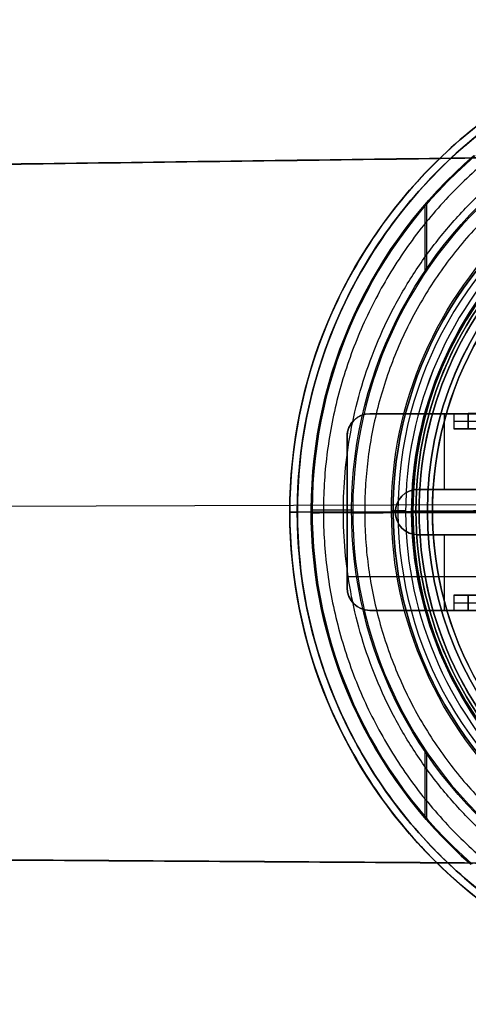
# Model space of a CAD drawing. Header units: millimetres. Extents: x 1233 to 1931, y -229 to 559.
# Tile 4 of 29: x 1582 to 1641, y 99 to 229. Entities that reach past the tile are written whole.
import ezdxf

# ---------------------------------------------------------------- set-up
doc = ezdxf.new("R2010")
doc.units = ezdxf.units.MM
doc.layers.add('1', color=7, linetype='Continuous')

# ---------------------------------------------------------------- blocks, each defined once
blk = doc.blocks.new('Bloque 11')
at = {"layer": '1', "color": 7, "true_color": 0xf4f4f4}
for p, q in [((41.42, 11, 12.94), (41.42, 13, 12.94)), ((41.42, 12, 5), (41.42, 12, 20.89)), ((44.53, 3, 3), (44.53, 13, 3)), ((36.05, 3, 1.5), (48.05, 3, 1.5)), ((42.05, 3, 3), (42.05, 3)), ((57.42, 0, 3), (51.05, 0, 3)), ((51.05, 0, 3), (51.05, 0)), ((57.42, 0, 3), (57.42, 0)), ((48.05, -3, 1.5), (36.05, -3, 1.5)), ((42.05, -3, 3), (42.05, -3)), ((44.53, -13, 3), (44.53, -3, 3)), ((57.42, -8.5), (28.42, -8.5)), ((41.42, -13, 12.94), (41.42, -11, 12.94)), ((41.42, -12, 5), (41.42, -12, 20.89))]:
    blk.add_line(p, q, dxfattribs=at)
at = {"layer": '1', "color": 7, "true_color": 0xf4f4f4, "extrusion": (0, -1, 0)}
for centre, radius, start, end in [((39.31, 20.89, -13), 2.11, 0, 89.9995), ((39.31, 20.89, -12), 2.11, 360, 89.9998), ((43.43, 5, -13), 2, 180, 266), ((43.43, 5, -13), 2, 180, 266), ((39.31, 20.89, -11), 2.11, 0, 90), ((39.31, 20.89, 11), 2.11, 0, 89.9995), ((43.43, 5, 11), 2, 180, 266), ((43.43, 5, 11), 2, 180, 266), ((39.31, 20.89, 12), 2.11, 360, 89.9998), ((39.31, 20.89, 13), 2.11, 0, 90)]:
    blk.add_arc(centre, radius, start, end, dxfattribs=at)
at = {"layer": '1', "color": 7, "true_color": 0xf4f4f4, "extrusion": (0, 1, 0)}
for centre, radius, start, end in [((-39.31, 20.89, 13), 2.11, 90.0005, 180), ((-43.43, 5, 12), 2, 274, 360), ((-39.31, 20.89, 11), 2.11, 90, 180), ((-43.43, 5, 11), 2, 274, 0), ((-43.43, 5, 11), 2, 274, 0), ((-39.31, 20.89, -11), 2.11, 90.0005, 180), ((-39.31, 20.89, -13), 2.11, 90, 180), ((-43.43, 5, -12), 2, 274, 360), ((-43.43, 5, -13), 2, 274, 360), ((-43.43, 5, -13), 2, 274, 360)]:
    blk.add_arc(centre, radius, start, end, dxfattribs=at)
at = {"layer": '1', "color": 7, "true_color": 0xf4f4f4, "extrusion": (0, 0, -1)}
for centre, start, end in [((-54.42, 10, -3), 90, 180), ((-54.42, 10), 90, 180), ((-48.05, 0, -3), 90, 270), ((-48.05, 0, -1.5), 90, 270), ((-48.05, 0, -3), 90, 270), ((-54.42, -10, -3), 180, 270), ((-54.42, -10), 180, 270)]:
    blk.add_arc(centre, 3, start, end, dxfattribs=at)
at = {"layer": '1', "color": 7, "true_color": 0xf4f4f4}
for centre, start, end in [((54.42, 10), 360, 90), ((54.42, 10, 1.5), 360, 90), ((54.42, 10, 3), 0, 90), ((48.05, 0), 270, 90), ((48.05, 0), 270, 90), ((54.42, -10), 270, 360), ((54.42, -10, 1.5), 270, 360), ((54.42, -10, 3), 270, 360)]:
    blk.add_arc(centre, 3, start, end, dxfattribs=at)
for points in [[(54.42, 13), (28.42, 13)], [(28.42, 13), (54.42, 13)], [(41.42, 11, 20.89), (41.42, 13, 20.89)], [(41.42, 11, 5), (41.42, 13, 5)], [(41.42, 13, 5), (41.42, 13, 20.89)], [(41.42, 13, 20.89), (41.42, 11, 20.89)], [(41.42, 11, 5), (41.42, 13, 5)], [(41.42, 13, 20.89), (41.42, 13, 5)], [(43.29, 13, 3), (43.29, 11, 3)], [(43.29, 13, 3), (54.42, 13, 3)], [(54.42, 13, 3), (43.29, 13, 3)], [(43.29, 13, 3), (43.29, 11, 3)], [(54.42, 13, 3), (54.42, 13)], [(54.42, 13), (54.42, 13, 3)], [(31.63, 11, 3), (43.29, 11, 3)], [(43.29, 11, 3), (31.63, 11, 3)], [(41.42, 11, 20.89), (41.42, 11, 5)], [(41.42, 11, 5), (41.42, 11, 20.89)], [(57.42, 10, 3), (57.42, 10)], [(57.42, -10), (57.42, 10)], [(57.42, 10), (57.42, 10, 3)], [(57.42, 10), (57.42, -10)], [(48.05, 3, 3), (36.05, 3, 3)], [(36.05, 3), (48.05, 3)], [(48.05, 3), (36.05, 3)], [(36.05, 3, 3), (48.05, 3, 3)], [(48.05, 3), (48.05, 3, 3)], [(48.05, 3), (48.05, 3, 3)], [(36.05, -3, 3), (48.05, -3, 3)], [(48.05, -3), (36.05, -3)], [(36.05, -3), (48.05, -3)], [(48.05, -3, 3), (36.05, -3, 3)], [(48.05, -3, 3), (48.05, -3)], [(48.05, -3, 3), (48.05, -3)], [(57.42, -10, 3), (57.42, -10)], [(57.42, -10), (57.42, -10, 3)], [(43.29, -11, 3), (31.63, -11, 3)], [(31.63, -11, 3), (43.29, -11, 3)], [(41.42, -13, 20.89), (41.42, -11, 20.89)], [(41.42, -13, 5), (41.42, -11, 5)], [(41.42, -11, 5), (41.42, -11, 20.89)], [(41.42, -11, 20.89), (41.42, -13, 20.89)], [(41.42, -13, 5), (41.42, -11, 5)], [(41.42, -11, 20.89), (41.42, -11, 5)], [(43.29, -11, 3), (43.29, -13, 3)], [(43.29, -11, 3), (43.29, -13, 3)], [(36.41, -13), (54.42, -13)], [(54.42, -13), (36.41, -13)], [(41.42, -13, 20.89), (41.42, -13, 5)], [(41.42, -13, 5), (41.42, -13, 20.89)], [(54.42, -13, 3), (43.29, -13, 3)], [(43.29, -13, 3), (54.42, -13, 3)], [(54.42, -13, 3), (54.42, -13)], [(54.42, -13), (54.42, -13, 3)]]:
    blk.add_open_spline(points, degree=1, dxfattribs=at)
blk = doc.blocks.new('Bloque 14')
at = {"layer": '1', "color": 7, "true_color": 0xffffff}
for p, q in [((46.88, 40.59, 190.72), (46.88, 31.81, 190.72)), ((47.07, 31.79, 183.78), (47.07, 40.56, 183.78)), ((62.01, 0.17, 190.72), (56.65, 0.17, 190.72)), ((62.14, 0.17, 183.78), (56.8, 0.17, 183.78)), ((0.72, -0.12, 215.3), (47.86, -0.08, 215.3)), ((0.72, -0.12, 211.28), (51.3, -0.08, 211.28)), ((46.88, -31.81, 190.72), (46.88, -40.59, 190.72)), ((47.07, -40.56, 183.78), (47.07, -31.79, 183.78))]:
    blk.add_line(p, q, dxfattribs=at)
at = {"layer": '1', "color": 7, "true_color": 0xffffff, "extrusion": (0, 0, -1)}
for centre, radius, start, end in [((0, 0, -190.72), 56.65, 123.9289, 235.4436), ((0, 0, -190.72), 56.65, 123.9289, 235.4436), ((0, 0, -190.72), 62.01, 130.7103, 228.7976), ((0, 0, -183.78), 62.14, 130.8456, 228.6646), ((0, 0, -221.48), 50.66, 120.7299, 239.7121), ((0, 0, -211.28), 51.3, 120.7204, 239.7152), ((0, 0, -215.27), 47.86, 144.3125, 169.2419), ((0, 0, -215.27), 47.86, 191.2248, 216.1578)]:
    blk.add_arc(centre, radius, start, end, dxfattribs=at)
at = {"layer": '1', "color": 7, "true_color": 0xffffff}
for centre, radius, start, end in [((0, 0, 183.78), 56.8, 304.7785, 55.8437), ((0, 0, 183.78), 56.8, 304.7785, 55.8437), ((0, 0, 190.72), 62.01, 311.2024, 49.2897), ((0, 0, 183.78), 62.14, 311.3354, 49.1544), ((0, 0, 211.28), 51.3, 300.2848, 59.2796)]:
    blk.add_arc(centre, radius, start, end, dxfattribs=at)
at = {"layer": '1', "color": 7, "true_color": 0xffffff, "extrusion": (-0.00065215, 1, -5.40076e-19)}
for centre, radius, start, end in [((-47.86, 216.27), 1.01, 190.4614, 269.7487), ((-50.66, 220.45), 1.03, 9.9869, 146.0542)]:
    blk.add_arc(centre, radius, start, end, dxfattribs=at)
at = {"layer": '1', "color": 7, "true_color": 0xffffff}
for points, weights, knots in [([(30.82, 52.1, 171.85), (60.63, 34.46, 171.85), (60.53, -0.18, 171.85), (60.42, -34.83, 171.85), (30.49, -52.29, 171.85)], [0.999920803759, 0.867868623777, 1, 0.8678419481, 0.999974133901], [0.02291, 0.02291, 0.02291, 76.446126, 76.446126, 152.88477, 152.88477, 152.88477]), ([(28.09, 47.37, 171.37), (55.18, 31.31, 171.37), (55.07, -0.19, 171.37), (54.97, -31.69, 171.37), (27.76, -47.56, 171.37)], [0.891221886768, 0.773702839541, 0.891312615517, 0.773672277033, 0.891282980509], [0.031541, 0.031541, 0.031541, 81.77078, 81.77078, 163.53126, 163.53126, 163.53126]), ([(62.14, -0.19, 183.78), (61.91, -0.19, 177.74), (60.53, -0.18, 171.85), (54.29, -0.16, 145.28), (30.57, -0.09, 131.8)], [0.969746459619, 0.980170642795, 1, 0.916385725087, 0.999999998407], [43.548395, 43.548395, 43.548395, 57.086653, 57.086653, 114.173306, 114.173306, 114.173306])]:
    blk.add_rational_spline(points, weights, degree=2, knots=knots, dxfattribs=at)
for points in [[(41.95, 29.9, 221.03), (37.83, 35.72, 221.03), (32.52, 40.7, 221.03), (26.31, 44.29, 221.03)], [(41.95, 29.9, 221.03), (37.83, 35.72, 221.03), (32.52, 40.7, 221.03), (26.31, 44.29, 221.03)], [(24.98, 41.98, 216.09), (30.86, 38.57, 216.09), (40.92, 29.14, 216.09), (49.24, 10.17, 216.09), (49.16, -10.57, 216.09), (40.68, -29.47, 216.09), (30.55, -38.82, 216.09), (24.64, -42.18, 216.09)], [(25.38, 42.67, 220.63), (31.36, 39.21, 220.63), (41.58, 29.62, 220.63), (50.05, 10.34, 220.63), (49.96, -10.74, 220.63), (41.35, -29.95, 220.63), (31.05, -39.45, 220.63), (25.04, -42.87, 220.63)], [(38.76, -28.07, 215.3), (42.63, -22.69, 215.3), (48.16, -10.35, 215.3), (48.24, 9.96, 215.3), (40.1, 28.54, 215.3), (30.25, 37.78, 215.3), (24.49, 41.12, 215.3)], [(24.49, 41.12, 215.3), (30.25, 37.78, 215.3), (40.1, 28.54, 215.3), (48.24, 9.96, 215.3), (48.16, -10.35, 215.3), (42.63, -22.69, 215.3), (38.76, -28.07, 215.3)], [(41.72, -30.22, 221.03), (45.88, -24.43, 221.03), (51.84, -11.14, 221.03), (51.92, 10.74, 221.03), (46.07, 24.08, 221.03), (41.95, 29.9, 221.03)], [(41.72, -30.22, 221.03), (45.88, -24.43, 221.03), (51.84, -11.14, 221.03), (51.92, 10.74, 221.03), (46.07, 24.08, 221.03), (41.95, 29.9, 221.03)], [(25.98, -44.48, 221.03), (32.21, -40.94, 221.03), (37.56, -36.01, 221.03), (41.72, -30.22, 221.03)], [(25.98, -44.48, 221.03), (32.21, -40.94, 221.03), (37.56, -36.01, 221.03), (41.72, -30.22, 221.03)]]:
    blk.add_open_spline(points, degree=3, dxfattribs=at)
for points, knots in [([(24.64, -42.18, 216.09), (30.55, -38.82, 216.09), (40.68, -29.47, 216.09), (49.16, -10.57, 216.09), (49.24, 10.17, 216.09), (41.53, 27.76, 216.09), (33, 36.47, 216.09), (28.71, 39.57, 216.09)], [-103.332588, -103.332588, -103.332588, -103.332588, -82.66607, -61.999553, -41.333035, -20.666518, -4.508704, -4.508704, -4.508704, -4.508704]), ([(29.18, 40.21, 220.63), (33.54, 37.07, 220.63), (42.2, 28.22, 220.63), (50.05, 10.34, 220.63), (49.96, -10.74, 220.63), (41.35, -29.95, 220.63), (31.05, -39.45, 220.63), (25.04, -42.87, 220.63)], [-100.444503, -100.444503, -100.444503, -100.444503, -84.030613, -63.02296, -42.015307, -21.007653, 0, 0, 0, 0])]:
    blk.add_open_spline(points, degree=3, knots=knots, dxfattribs=at)
for points, weights in [([(56.8, -0.19, 183.78), (55.8, -0.19, 155.24), (33.18, -0.11, 137.79)], [0.900882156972, 0.859062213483, 1]), ([(51.3, -0.17, 211.28), (55.8, -0.19, 201.47), (56.65, -0.19, 190.72)], [1, 0.941659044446, 0.914634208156]), ([(51.51, -0.16, 221.03), (60.79, -0.18, 207.27), (62.01, -0.19, 190.72)], [0.999958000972, 0.9474227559, 0.960970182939])]:
    blk.add_rational_spline(points, weights, degree=2, dxfattribs=at)
blk = doc.blocks.new('Bloque 17')
at = {"layer": '1', "color": 7, "true_color": 0xffffff}
for p, q in [((402.69, 41.87, 187.33), (28.97, 46.85, 187.33)), ((28.81, 0.87, 184.66), (447.69, -0.6, 184.66)), ((28.81, 0.87, 190), (447.69, -0.6, 190)), ((28.64, -46.58, 187.33), (404.93, -44.16, 187.33))]:
    blk.add_line(p, q, dxfattribs=at)
for points in [[(28.97, 46.85, 190), (402.69, 41.87, 190)], [(402.69, 41.87, 184.66), (28.97, 46.85, 184.66)], [(28.97, 46.85, 184.66), (402.69, 41.87, 184.66)], [(402.69, 41.87, 190), (28.97, 46.85, 190)], [(404.93, -44.16, 190), (28.64, -46.58, 190)], [(28.64, -46.58, 184.66), (404.93, -44.16, 184.66)], [(404.93, -44.16, 184.66), (28.64, -46.58, 184.66)], [(28.64, -46.58, 190), (404.93, -44.16, 190)]]:
    blk.add_open_spline(points, degree=1, dxfattribs=at)
blk = doc.blocks.new('Bloque 18')
at = {"layer": '1', "color": 7, "true_color": 0xffffff}
for p, q in [((65, 0), (64, 0)), ((64, 0), (64, 0, 27.92)), ((65, 0), (65, 0, 27.92))]:
    blk.add_line(p, q, dxfattribs=at)
for centre, radius in [((0, 0), 65), ((0, 0, 13.96), 65), ((0, 0), 65), ((0, 0), 64), ((0, 0, 13.96), 64)]:
    blk.add_arc(centre, radius, 270, 90, dxfattribs=at)
at = {"layer": '1', "color": 7, "true_color": 0xffffff, "extrusion": (0, 0, -1)}
blk.add_arc((0, 0), 64, 90, 270, dxfattribs=at)
at = {"layer": '1', "color": 7, "true_color": 0xffffff, "extrusion": (0, -1, 0)}
blk.add_arc((32.1, 27.92), 31.9, 0, 77.4772, dxfattribs=at)
at = {"layer": '1', "color": 7, "true_color": 0xffffff}
for points in [[(0, 65, 27.92), (8.54, 65.09, 27.92), (25.51, 61.58, 27.92), (47.16, 47.17, 27.92), (61.61, 25.52, 27.92), (66.69, 0, 27.92), (61.61, -25.52, 27.92), (47.16, -47.17, 27.92), (25.51, -61.58, 27.92), (8.54, -65.09, 27.92), (0, -65, 27.92)], [(0, 65, 27.92), (8.54, 65.09, 27.92), (25.51, 61.58, 27.92), (47.16, 47.17, 27.92), (61.61, 25.52, 27.92), (66.69, 0, 27.92), (61.61, -25.52, 27.92), (47.16, -47.17, 27.92), (25.51, -61.58, 27.92), (8.54, -65.09, 27.92), (0, -65, 27.92)], [(0, 64, 27.92), (8.41, 64.08, 27.92), (25.11, 60.63, 27.92), (46.44, 46.44, 27.92), (60.67, 25.13, 27.92), (65.67, 0, 27.92), (60.67, -25.13, 27.92), (46.44, -46.44, 27.92), (25.11, -60.63, 27.92), (8.41, -64.08, 27.92), (0, -64, 27.92)], [(0, -64, 27.92), (8.41, -64.08, 27.92), (25.11, -60.63, 27.92), (46.44, -46.44, 27.92), (60.67, -25.13, 27.92), (65.67, 0, 27.92), (60.67, 25.13, 27.92), (46.44, 46.44, 27.92), (25.11, 60.63, 27.92), (8.41, 64.08, 27.92), (0, 64, 27.92)]]:
    blk.add_open_spline(points, degree=3, dxfattribs=at)
blk.add_rational_spline([(0, -57.91, 48.32), (57.91, -57.91, 48.32), (57.91, 0, 48.32), (57.91, 57.91, 48.32), (0, 57.91, 48.32)], [0.892302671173, 0.630953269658, 0.892302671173, 0.630953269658, 0.892302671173], degree=2, knots=[0, 0, 0, 130, 130, 260, 260, 260], dxfattribs=at)
blk.add_rational_spline([(65, 0, 27.92), (65, 0, 53.89), (39.74, 0, 59.93)], [1, 0.784793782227, 0.999623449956], degree=2, dxfattribs=at)
blk = doc.blocks.new('Bloque 20')
at = {"layer": '1', "color": 7, "true_color": 0xffffff}
for p, q in [((46.1, 0, 219.34), (7.22, 0, 219.34)), ((46.77, 0, 223.81), (46.77, 0, 219.81)), ((48.29, 0, 223.81), (46.77, 0, 223.81))]:
    blk.add_line(p, q, dxfattribs=at)
at = {"layer": '1', "color": 7, "true_color": 0xffffff, "extrusion": (0, 0, -1)}
for centre, radius, start, end in [((0, 0, -224.32), 48.8, 90, 270), ((0, 0, -224.64), 48.68, 90, 270), ((0, 0, -224.64), 48.68, 90, 270), ((0, 0, -219.81), 46.77, 90, 270), ((0, 0, -223.81), 46.77, 90, 270), ((0, 0, -221.81), 46.77, 90, 270), ((0, 0, -223.81), 48.3, 152.3307, 207.6693), ((0, 0, -219.34), 46.1, 158.0939, 201.9061)]:
    blk.add_arc(centre, radius, start, end, dxfattribs=at)
at = {"layer": '1', "color": 7, "true_color": 0xffffff}
for centre in [(0, 0, 219.81), (0, 0, 223.81)]:
    blk.add_arc(centre, 46.77, 270, 90, dxfattribs=at)
at = {"layer": '1', "color": 7, "true_color": 0xffffff, "extrusion": (0, 1, 0)}
for centre, radius, start, end in [((-46.1, 220.06), 0.714, 200, 270), ((-48.3, 224.32), 0.502, 180, 270.7183), ((-48.3, 224.32), 0.502, 140, 180)]:
    blk.add_arc(centre, radius, start, end, dxfattribs=at)
at = {"layer": '1', "color": 7, "true_color": 0xffffff}
for points in [[(37.76, 30.11, 223.81), (42.27, 24.47, 223.81), (48.69, 11.11, 223.81), (48.69, -11.11, 223.81), (42.27, -24.47, 223.81), (37.76, -30.11, 223.81)], [(37.76, -30.11, 223.81), (42.27, -24.47, 223.81), (48.69, -11.11, 223.81), (48.69, 11.11, 223.81), (42.27, 24.47, 223.81), (37.76, 30.11, 223.81)], [(39.93, 23.05, 219.34), (43.95, 16.1, 219.34), (48.25, 0, 219.34), (43.95, -16.1, 219.34), (39.93, -23.05, 219.34)], [(39.93, -23.05, 219.34), (43.95, -16.1, 219.34), (48.25, 0, 219.34), (43.95, 16.1, 219.34), (39.93, 23.05, 219.34)]]:
    blk.add_open_spline(points, degree=3, dxfattribs=at)
blk.add_rational_spline([(0, 0, 248.38), (30.06, 0, 248.23), (48.68, 0, 224.64)], [1, 0.900962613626, 1], degree=2, dxfattribs=at)
blk = doc.blocks.new('SFERA_S - fan-522943-_3D_')
at = {"layer": '1', "color": 7, "true_color": 0xffffff}
for name in ['Bloque 18', 'Bloque 14', 'Bloque 20', 'Bloque 17']:
    blk.add_blockref(name, (0, 0), dxfattribs=at)
at = {"layer": '1', "color": 7, "true_color": 0xf4f4f4}
blk.add_blockref('Bloque 11', (0, 0), dxfattribs=at)

msp = doc.modelspace()

# ---------------------------------------------------------------- block references
at = {"extrusion": (-0.000175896, 0.000625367, -1), "rotation": 359.9999937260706}
msp.add_blockref('SFERA_S - fan-522943-_3D_', (-1682.77, 164.52, -248.33), dxfattribs=at)

doc.saveas('drawing.dxf')
